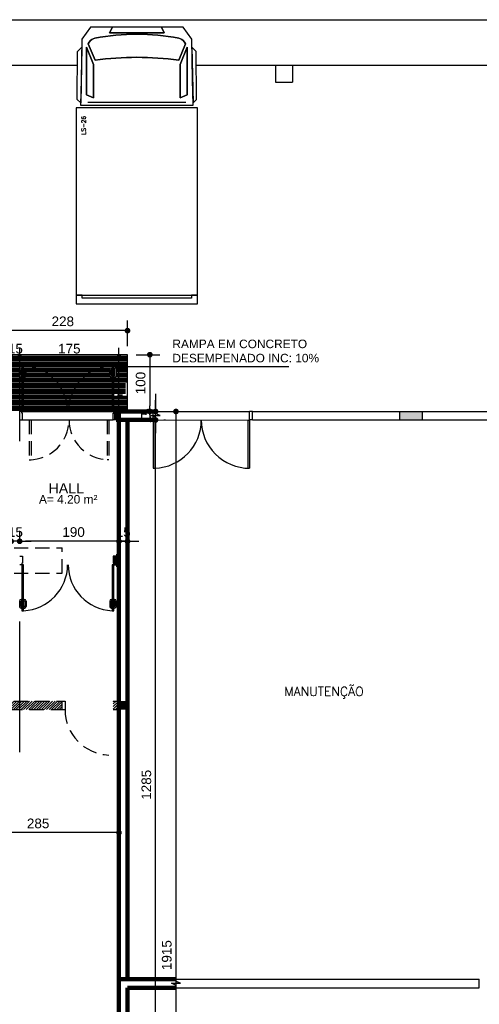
# Model space of a CAD drawing. Header units: metres. Extents: x -44 to 208, y -13 to 238.
# Tile 116 of 154: x 32.45 to 40.55, y 217.96 to 235.3. Entities that reach past the tile are written whole.
import ezdxf

# ---------------------------------------------------------------- set-up
doc = ezdxf.new("R2010")
doc.units = ezdxf.units.M
doc.header["$MEASUREMENT"] = 0
doc.linetypes.add('HIDDEN', pattern=[0.375, 0.25, -0.125])
doc.layers.add('ALV-ALT', color=7, linetype='Continuous', lineweight=90)
for name, color, linetype in [('ALV-CONS', 12, 'Continuous'), ('ALV-DEM', 41, 'HIDDEN'), ('CTA-GER', 35, 'Continuous'), ('ESQ-JAN', 3, 'Continuous'), ('ESQ-POR', 3, 'Continuous'), ('HTC-EST', 253, 'Continuous'), ('NÍVEL', 7, 'Continuous'), ('PAREDES', 4, 'Continuous'), ('PIS-DSN', 40, 'Continuous'), ('TXT-AMB', 25, 'Continuous'), ('TXT-ESP', 40, 'Continuous')]:
    doc.layers.add(name, color=color, linetype=linetype)
doc.styles.add('20--4-0', font='romans.shx', dxfattribs={"height": 0.08})
doc.styles.add('50-30', font='romans.shx', dxfattribs={"height": 0.16})
doc.styles.add('ARIAL', font='arial.ttf')
doc.styles.add('Texto Ambiente 1-50', font='arial.ttf', dxfattribs={"height": 0.12})
doc.styles.add('Texto Cota', font='arial.ttf')
doc.styles.add('Texto Especificacao 1-50', font='arial.ttf', dxfattribs={"height": 0.1})
doc.dimstyles.new('ARQ-1-100', dxfattribs={"dimscale": 0, "dimtxt": 0.17, "dimasz": 0.1, "dimexe": 0.175, "dimexo": 0.15, "dimgap": 0.075, "dimtad": 1, "dimdec": 0, "dimlfac": 100, "dimzin": 1, "dimdsep": 46, "dimtxsty": 'Texto Cota', "dimblk1": 'DOT', "dimblk2": 'DOT', "dimsah": 1, "dimcen": 0.2, "dimclrd": 256, "dimclre": 256, "dimclrt": 15, "dimaunit": 1, "dimazin": 0, "dimtfac": 1.8, "dimtdec": 0, "dimtix": 1, "dimtmove": 2, "dimatfit": 1, "dimldrblk": 'DOT', "dimfxl": 1, "dimtolj": 1, "dimtzin": 4, "dimlwd": -1, "dimarcsym": 0})
doc.dimstyles.new('ARQ-1-50', dxfattribs={"dimscale": 0, "dimtxt": 0.1, "dimasz": 0.07, "dimexe": 0.075, "dimexo": 0.1, "dimgap": 0.035, "dimtad": 1, "dimdec": 0, "dimlfac": 100, "dimzin": 1, "dimdsep": 46, "dimtxsty": 'Texto Cota', "dimblk": 'DOT', "dimcen": 0.1, "dimclrd": 256, "dimclre": 256, "dimclrt": 15, "dimaunit": 1, "dimadec": 0, "dimazin": 0, "dimtfac": 1.8, "dimtdec": 0, "dimtix": 1, "dimtmove": 2, "dimatfit": 1, "dimldrblk": 'DOT', "dimfxl": 1, "dimtolj": 1, "dimtzin": 4, "dimlwd": -1, "dimarcsym": 0})

# ---------------------------------------------------------------- blocks, each defined once
blk = doc.blocks.new('A$C19E358C8')
at = {"layer": 'ALV-DEM'}
h = blk.add_hatch(dxfattribs=at)
h.set_pattern_fill('LINE', color=256, scale=0.01, angle=45)
h.set_pattern_definition([(45, (77.251412, -66.988773), (-0.02245064, 0.02245064), [])])
h.paths.add_polyline_path([(-5.85, -4.95), (-9.85, -4.95), (-9.85, -5.1), (-5.85, -5.1)])
h.paths.add_polyline_path([(-1, -4.95), (-3.35, -4.95), (-3.35, -4.75), (-3.5, -4.75), (-3.5, -4.95), (-4.45, -4.95), (-4.45, -5.1), (-1, -5.1)])
h.paths.add_polyline_path([(-4.7, -4.95), (-4.95, -4.95), (-4.95, -5.1), (-4.7, -5.1)])
h.paths.add_polyline_path([(-3.35, 0), (-3.5, 0), (-3.5, -3.85), (-3.35, -3.85)])
h.paths.add_polyline_path([(0, -4.95), (-0.1, -4.95), (-0.1, -5.1), (0, -5.1)])
h.paths.add_polyline_path([(-8.85, -12.83), (-9.85, -12.83), (-9.85, -12.98), (-8.85, -12.98)])
h.paths.add_polyline_path([(-3.89, -12.83), (-5.39, -12.83), (-5.39, -12.98), (-3.89, -12.98)])
h.paths.add_polyline_path([(0, -12.83), (-0.89, -12.83), (-0.89, -12.98), (-0.89, -12.98), (0, -12.98)])
h.paths.add_polyline_path([(2.5, -13.9), (1.25, -13.9), (1.25, -13.8), (1.1, -13.8), (1.1, -14.15), (1.25, -14.15), (1.25, -14.05), (2.5, -14.05)])
h.paths.add_polyline_path([(1.25, -13), (1.1, -13), (1.1, -13.1), (1.25, -13.1)])
h.paths.add_polyline_path([(2.5, -14.95), (1.25, -14.95), (1.25, -14.85), (1.1, -14.85), (1.1, -15.2), (1.25, -15.2), (1.25, -15.1), (2.5, -15.1)])
h.paths.add_polyline_path([(2.5, -16), (1.25, -16), (1.25, -15.9), (1.1, -15.9), (1.1, -16.15), (2.5, -16.15)])
for p, q in [((-1.58, 0), (-1.58, -0.7)), ((-1.55, 0), (-1.55, -0.7)), ((-0.21, 0), (-0.21, -0.7)), ((-0.18, 0), (-0.18, -0.7)), ((-1.58, -0.7), (-1.55, -0.7)), ((-0.18, -0.7), (-0.21, -0.7)), ((-3.35, -2.25), (-1, -2.25)), ((-1, -2.7), (-1, -2.25)), ((-3.35, -2.7), (-1, -2.7)), ((-3.35, -4.95), (-1, -4.95)), ((-1, -5.1), (-1, -4.95)), ((-1, -4.95), (-0.95, -4.95)), ((-0.95, -4.95), (-0.95, -5.1)), ((-4.95, -5.1), (-1, -5.1)), ((-1, -5.1), (-0.95, -5.1))]:
    blk.add_line(p, q, dxfattribs=at)
for centre, radius, start, end in [((-1.58, 0), 0.7, 270, 0), ((-0.18, 0), 0.7, 180, 270), ((-0.15, -5.1), 0.801, 180, 267.8524)]:
    blk.add_arc(centre, radius, start, end, dxfattribs=at)
blk = doc.blocks.new('PORTA 1.60X2.10 DUPLA')
at = {"layer": 'ESQ-POR'}
for p, q in [((-103.693, 43.276), (-103.643, 43.276)), ((-103.643, 43.276), (-103.643, 43.156)), ((-102.043, 43.276), (-102.043, 43.156)), ((-101.993, 43.276), (-102.043, 43.276)), ((-103.653, 43.126), (-103.693, 43.126)), ((-103.643, 43.156), (-103.653, 43.156)), ((-103.653, 43.156), (-103.653, 43.126)), ((-103.623, 43.126), (-103.653, 43.126)), ((-103.653, 43.126), (-103.653, 42.316)), ((-103.623, 42.316), (-103.623, 43.126)), ((-102.033, 43.126), (-102.063, 43.126)), ((-102.063, 43.126), (-102.063, 42.316)), ((-102.043, 43.156), (-102.033, 43.156)), ((-102.033, 43.156), (-102.033, 43.126)), ((-102.033, 42.316), (-102.033, 43.126)), ((-102.033, 43.126), (-101.993, 43.126)), ((-103.697, 42.487), (-103.697, 42.392)), ((-103.654, 42.517), (-103.667, 42.517)), ((-103.654, 42.492), (-103.662, 42.492)), ((-103.654, 42.492), (-103.654, 42.517)), ((-103.623, 42.517), (-103.61, 42.517)), ((-103.623, 42.492), (-103.623, 42.517)), ((-103.623, 42.492), (-103.615, 42.492)), ((-103.58, 42.487), (-103.58, 42.392)), ((-102.107, 42.487), (-102.107, 42.392)), ((-102.064, 42.517), (-102.077, 42.517)), ((-102.064, 42.492), (-102.072, 42.492)), ((-102.064, 42.492), (-102.064, 42.517)), ((-102.033, 42.492), (-102.033, 42.517)), ((-102.033, 42.517), (-102.02, 42.517)), ((-102.033, 42.492), (-102.025, 42.492)), ((-101.99, 42.487), (-101.99, 42.392)), ((-103.672, 42.482), (-103.672, 42.397)), ((-103.659, 42.362), (-103.667, 42.362)), ((-103.659, 42.387), (-103.662, 42.387)), ((-103.653, 42.4), (-103.659, 42.4)), ((-103.659, 42.4), (-103.659, 42.387)), ((-103.659, 42.349), (-103.659, 42.362)), ((-103.653, 42.349), (-103.659, 42.349)), ((-103.653, 42.316), (-103.623, 42.316)), ((-103.623, 42.4), (-103.617, 42.4)), ((-103.623, 42.349), (-103.618, 42.349)), ((-103.618, 42.387), (-103.615, 42.387)), ((-103.618, 42.349), (-103.618, 42.362)), ((-103.618, 42.362), (-103.61, 42.362)), ((-103.617, 42.4), (-103.617, 42.387)), ((-103.605, 42.482), (-103.605, 42.397)), ((-102.082, 42.482), (-102.082, 42.397)), ((-102.069, 42.362), (-102.077, 42.362)), ((-102.069, 42.387), (-102.072, 42.387)), ((-102.069, 42.4), (-102.069, 42.387)), ((-102.063, 42.4), (-102.069, 42.4)), ((-102.069, 42.349), (-102.069, 42.362)), ((-102.063, 42.349), (-102.069, 42.349)), ((-102.063, 42.316), (-102.033, 42.316)), ((-102.033, 42.4), (-102.027, 42.4)), ((-102.033, 42.349), (-102.028, 42.349)), ((-102.028, 42.387), (-102.025, 42.387)), ((-102.028, 42.362), (-102.02, 42.362)), ((-102.028, 42.349), (-102.028, 42.362)), ((-102.027, 42.4), (-102.027, 42.387)), ((-102.015, 42.482), (-102.015, 42.397))]:
    blk.add_line(p, q, dxfattribs=at)
for centre, radius, start, end in [((-103.666, 43.134), 0.818, 272.9903, 359.4982), ((-102.025, 43.129), 0.813, 180.1631, 267.3058), ((-103.667, 42.487), 0.03, 90, 180), ((-103.662, 42.482), 0.01, 90, 180), ((-103.615, 42.482), 0.01, 0, 90), ((-103.61, 42.487), 0.03, 0, 90), ((-102.077, 42.487), 0.03, 90, 180), ((-102.072, 42.482), 0.01, 90, 180), ((-102.025, 42.482), 0.01, 0, 90), ((-102.02, 42.487), 0.03, 0, 90), ((-103.667, 42.392), 0.03, 180, 270), ((-103.662, 42.397), 0.01, 180, 270), ((-103.615, 42.397), 0.01, 270, 0), ((-103.61, 42.392), 0.03, 270, 0), ((-102.077, 42.392), 0.03, 180, 270), ((-102.072, 42.397), 0.01, 180, 270), ((-102.025, 42.397), 0.01, 270, 0), ((-102.02, 42.392), 0.03, 270, 0)]:
    blk.add_arc(centre, radius, start, end, dxfattribs=at)
blk = doc.blocks.new('_DOT')
at = {"color": 0, "linetype": 'ByBlock'}
blk.add_line((-0.5, 0), (-1, 0), dxfattribs=at)
at = {"color": 0, "linetype": 'ByBlock', "const_width": 0.5}
blk.add_lwpolyline([(-0.25, 0, 1), (0.25, 0, 1)], format="xyb", close=True, dxfattribs=at)
blk = doc.blocks.new('*D4298')
at = {"layer": 'CTA-GER', "lineweight": -2, "transparency": 16777216}
for p, q in [((34.202, 226.005), (34.202, 226.293)), ((34.352, 226.268), (34.352, 226.293))]:
    blk.add_line(p, q, dxfattribs=at)
at = {"layer": 'CTA-GER', "transparency": 16777216}
for p, q in [((34.102, 226.118), (34.002, 226.118)), ((34.202, 226.118), (34.352, 226.118)), ((34.452, 226.118), (34.552, 226.118))]:
    blk.add_line(p, q, dxfattribs=at)
at = {"layer": 'Defpoints', "color": 0, "transparency": 16777216}
for p in [(34.352, 226.118), (34.352, 226.118), (34.202, 225.855)]:
    blk.add_point(p, dxfattribs=at)
at = {"layer": 'CTA-GER', "transparency": 16777216, "xscale": 0.1, "yscale": 0.1, "zscale": 0.1}
blk.add_blockref('_DOT', (34.202, 226.118), dxfattribs=at)
at = {"layer": 'CTA-GER', "transparency": 16777216, "xscale": 0.1, "yscale": 0.1, "zscale": 0.1, "rotation": 180}
blk.add_blockref('_DOT', (34.352, 226.118), dxfattribs=at)
at = {"layer": 'CTA-GER', "color": 15, "transparency": 16777216, "insert": (34.277, 226.28), "char_height": 0.17, "attachment_point": 5, "style": 'Texto Cota'}
blk.add_mtext('\\A1;15', dxfattribs=at)
blk = doc.blocks.new('*D4284')
at = {"layer": 'CTA-GER', "lineweight": -2, "transparency": 16777216}
for p, q in [((32.452, 226.08), (32.452, 226.293)), ((34.352, 226.268), (34.352, 226.293))]:
    blk.add_line(p, q, dxfattribs=at)
at = {"layer": 'CTA-GER', "transparency": 16777216}
blk.add_line((34.252, 226.118), (32.552, 226.118), dxfattribs=at)
at = {"layer": 'Defpoints', "color": 0, "transparency": 16777216}
for p in [(32.452, 226.118), (34.352, 226.118), (32.452, 225.93)]:
    blk.add_point(p, dxfattribs=at)
at = {"layer": 'CTA-GER', "transparency": 16777216, "xscale": 0.1, "yscale": 0.1, "zscale": 0.1, "rotation": 180}
blk.add_blockref('_DOT', (32.452, 226.118), dxfattribs=at)
at = {"layer": 'CTA-GER', "transparency": 16777216, "xscale": 0.1, "yscale": 0.1, "zscale": 0.1}
blk.add_blockref('_DOT', (34.352, 226.118), dxfattribs=at)
at = {"layer": 'CTA-GER', "color": 15, "transparency": 16777216, "insert": (33.402, 226.28), "char_height": 0.17, "attachment_point": 5, "style": 'Texto Cota'}
blk.add_mtext('\\A1;190', dxfattribs=at)
blk = doc.blocks.new('*D4285')
at = {"layer": 'CTA-GER', "lineweight": -2, "transparency": 16777216}
for p, q in [((32.302, 226.075), (32.302, 226.293)), ((32.452, 226.08), (32.452, 226.293))]:
    blk.add_line(p, q, dxfattribs=at)
at = {"layer": 'CTA-GER', "transparency": 16777216}
for p, q in [((32.202, 226.118), (32.102, 226.118)), ((32.452, 226.118), (32.302, 226.118)), ((32.552, 226.118), (32.652, 226.118))]:
    blk.add_line(p, q, dxfattribs=at)
at = {"layer": 'Defpoints', "color": 0, "transparency": 16777216}
for p in [(32.302, 226.118), (32.302, 225.925), (32.452, 225.93)]:
    blk.add_point(p, dxfattribs=at)
at = {"layer": 'CTA-GER', "transparency": 16777216, "xscale": 0.1, "yscale": 0.1, "zscale": 0.1}
blk.add_blockref('_DOT', (32.302, 226.118), dxfattribs=at)
at = {"layer": 'CTA-GER', "transparency": 16777216, "xscale": 0.1, "yscale": 0.1, "zscale": 0.1, "rotation": 180}
blk.add_blockref('_DOT', (32.452, 226.118), dxfattribs=at)
at = {"layer": 'CTA-GER', "color": 15, "transparency": 16777216, "insert": (32.377, 226.28), "char_height": 0.17, "attachment_point": 5, "style": 'Texto Cota'}
blk.add_mtext('\\A1;15', dxfattribs=at)
blk = doc.blocks.new('*D4327')
at = {"layer": 'CTA-GER', "lineweight": -2, "transparency": 16777216}
for p, q in [((34.99, 228.255), (35.022, 228.255)), ((34.905, 215.405), (34.672, 215.405))]:
    blk.add_line(p, q, dxfattribs=at)
at = {"layer": 'CTA-GER', "transparency": 16777216}
blk.add_line((34.847, 215.505), (34.847, 228.155), dxfattribs=at)
at = {"layer": 'Defpoints', "color": 0, "transparency": 16777216}
for p in [(34.84, 228.255), (34.847, 228.255), (35.055, 215.405)]:
    blk.add_point(p, dxfattribs=at)
at = {"layer": 'CTA-GER', "transparency": 16777216, "xscale": 0.1, "yscale": 0.1, "zscale": 0.1}
for p, rotation in [((34.847, 228.255), 90), ((34.847, 215.405), 270)]:
    blk.add_blockref('_DOT', p, dxfattribs=dict(at, rotation=rotation))
at = {"layer": 'CTA-GER', "color": 15, "transparency": 16777216, "insert": (34.685, 221.83), "char_height": 0.17, "attachment_point": 5, "rotation": 90, "style": 'Texto Cota'}
blk.add_mtext('\\A1;1285', dxfattribs=at)
blk = doc.blocks.new('*D4328')
at = {"layer": 'CTA-GER', "transparency": 16777216}
for p, q in [((34.847, 228.505), (34.847, 228.605)), ((34.847, 228.255), (34.847, 228.405)), ((34.847, 228.155), (34.847, 228.055))]:
    blk.add_line(p, q, dxfattribs=at)
at = {"layer": 'CTA-GER', "lineweight": -2, "transparency": 16777216}
for p, q in [((34.99, 228.405), (35.022, 228.405)), ((34.99, 228.255), (35.022, 228.255))]:
    blk.add_line(p, q, dxfattribs=at)
at = {"layer": 'Defpoints', "color": 0, "transparency": 16777216}
for p in [(34.84, 228.405), (34.847, 228.405), (34.84, 228.255)]:
    blk.add_point(p, dxfattribs=at)
at = {"layer": 'CTA-GER', "transparency": 16777216, "xscale": 0.1, "yscale": 0.1, "zscale": 0.1}
for p, rotation in [((34.847, 228.405), 270), ((34.847, 228.255), 90)]:
    blk.add_blockref('_DOT', p, dxfattribs=dict(at, rotation=rotation))
at = {"layer": 'CTA-GER', "color": 15, "transparency": 16777216, "insert": (34.685, 228.33), "char_height": 0.17, "attachment_point": 5, "rotation": 90, "style": 'Texto Cota'}
blk.add_mtext('\\A1;15', dxfattribs=at)
blk = doc.blocks.new('*D4286')
at = {"layer": 'CTA-GER', "lineweight": -2, "transparency": 16777216}
for p, q in [((34.997, 228.405), (35.381, 228.405)), ((34.997, 209.255), (35.381, 209.255))]:
    blk.add_line(p, q, dxfattribs=at)
at = {"layer": 'CTA-GER', "transparency": 16777216}
blk.add_line((35.206, 228.305), (35.206, 209.355), dxfattribs=at)
at = {"layer": 'Defpoints', "color": 0, "transparency": 16777216}
for p in [(34.847, 228.405), (34.847, 209.255), (35.206, 209.255)]:
    blk.add_point(p, dxfattribs=at)
at = {"layer": 'CTA-GER', "transparency": 16777216, "xscale": 0.1, "yscale": 0.1, "zscale": 0.1}
for p, rotation in [((35.206, 228.405), 90), ((35.206, 209.255), 270)]:
    blk.add_blockref('_DOT', p, dxfattribs=dict(at, rotation=rotation))
at = {"layer": 'CTA-GER', "color": 15, "transparency": 16777216, "insert": (35.044, 218.83), "char_height": 0.17, "attachment_point": 5, "rotation": 90, "style": 'Texto Cota'}
blk.add_mtext('\\A1;1915', dxfattribs=at)
blk = doc.blocks.new('*D4329')
at = {"layer": 'CTA-GER', "lineweight": -2, "transparency": 16777216}
for p, q in [((31.352, 220.855), (31.352, 221.162)), ((34.202, 220.83), (34.202, 221.162))]:
    blk.add_line(p, q, dxfattribs=at)
at = {"layer": 'CTA-GER', "transparency": 16777216}
blk.add_line((34.102, 220.987), (31.452, 220.987), dxfattribs=at)
at = {"layer": 'Defpoints', "color": 0, "transparency": 16777216}
for p in [(31.352, 220.987), (31.352, 220.705), (34.202, 220.68)]:
    blk.add_point(p, dxfattribs=at)
at = {"layer": 'CTA-GER', "transparency": 16777216, "xscale": 0.1, "yscale": 0.1, "zscale": 0.1, "rotation": 180}
blk.add_blockref('_DOT', (31.352, 220.987), dxfattribs=at)
at = {"layer": 'CTA-GER', "transparency": 16777216, "xscale": 0.1, "yscale": 0.1, "zscale": 0.1}
blk.add_blockref('_DOT', (34.202, 220.987), dxfattribs=at)
at = {"layer": 'CTA-GER', "color": 15, "transparency": 16777216, "insert": (32.777, 221.149), "char_height": 0.17, "attachment_point": 5, "style": 'Texto Cota'}
blk.add_mtext('\\A1;285', dxfattribs=at)
blk = doc.blocks.new('ENTORNO')
at = {"layer": 'HTC-EST'}
blk.add_hatch(color=256, dxfattribs=at).paths.add_polyline_path([(115.109, -4.259), (115.109, -4.409), (115.509, -4.409), (115.509, -4.259)])
for p, q in [((93.359, 2.641), (132.809, 2.641)), ((108.029, 1.841), (109.428, 1.841)), ((111.52, 1.841), (132.759, 1.841)), ((112.919, 1.841), (113.219, 1.841)), ((112.919, 1.841), (112.919, 1.541)), ((113.219, 1.841), (113.219, 1.541)), ((112.919, 1.541), (113.219, 1.541)), ((109.61, 1.189), (111.338, 1.189)), ((110.709, -4.409), (110.709, -4.259)), ((110.709, -4.259), (110.759, -4.259)), ((110.759, -4.259), (112.459, -4.259)), ((110.759, -4.409), (110.759, -4.259)), ((112.459, -4.409), (112.459, -4.259)), ((112.509, -4.259), (112.459, -4.259)), ((112.509, -4.259), (119.609, -4.259)), ((112.509, -4.409), (112.509, -4.259)), ((115.109, -4.409), (115.109, -4.259)), ((115.509, -4.409), (115.509, -4.259)), ((110.709, -4.409), (110.759, -4.409)), ((110.759, -4.409), (110.789, -4.409)), ((110.759, -4.409), (110.759, -5.259)), ((110.789, -4.409), (112.459, -4.41)), ((110.789, -4.409), (110.789, -5.259)), ((112.429, -4.41), (112.459, -4.41)), ((112.429, -4.41), (112.429, -5.26)), ((112.509, -4.409), (112.459, -4.409)), ((112.459, -4.41), (112.459, -5.26)), ((112.509, -4.409), (117.709, -4.409)), ((114.527, -4.409), (114.677, -4.409)), ((110.759, -5.259), (110.789, -5.259)), ((112.429, -5.26), (112.459, -5.26)), ((110.159, -14.259), (116.509, -14.259)), ((116.509, -14.409), (116.509, -14.259)), ((110.309, -14.409), (116.509, -14.409))]:
    blk.add_line(p, q, dxfattribs=at)
for points in [[(111.465, 1.138), (111.455, 1.585), (111.441, 2.292), (111.441, 2.296), (111.289, 2.51), (110.906, 2.51), (110.957, 2.41), (109.991, 2.41), (110.042, 2.51), (109.659, 2.51), (109.507, 2.296), (109.507, 2.292), (109.493, 1.585), (109.483, 1.138)], [(110.957, 2.41), (110.906, 2.51), (110.474, 2.51), (110.042, 2.51), (109.991, 2.41)], [(109.424, 1.236), (109.43, 2.081), (109.504, 2.155), (109.484, 1.176)], [(109.712, 1.265), (109.712, 1.851), (109.585, 2.156), (109.585, 1.316)], [(109.585, 2.156), (109.712, 1.851), (109.712, 1.265), (109.585, 1.316)], [(111.363, 1.316), (111.363, 2.156), (111.236, 1.851), (111.236, 1.265)], [(111.363, 2.156), (111.363, 1.316), (111.236, 1.265), (111.236, 1.851)], [(111.524, 1.236), (111.518, 2.081), (111.444, 2.155), (111.464, 1.176)], [(111.541, -2.213), (111.541, 1.087), (109.407, 1.087), (109.407, -2.213)], [(111.541, -2.365), (111.541, -2.213), (111.49, -2.213), (111.439, -2.213), (111.439, -2.263), (109.509, -2.263), (109.509, -2.213), (109.458, -2.213), (109.407, -2.213), (109.407, -2.365)]]:
    blk.add_lwpolyline(points, close=True, dxfattribs=at)
for points in [[(111.211, 1.927), (111.333, 2.213), (111.312, 2.247, 0.206787), (111.212, 2.315, 0.094486), (109.736, 2.315, 0.206787), (109.636, 2.247), (109.615, 2.213), (109.737, 1.927, -0.068966)], [(109.736, 2.315, -0.094486), (111.212, 2.315, -0.206787), (111.312, 2.247), (111.333, 2.213), (111.211, 1.927, 0.068966), (109.737, 1.927), (109.615, 2.213), (109.636, 2.247, -0.206787)]]:
    blk.add_lwpolyline(points, format="xyb", close=True, dxfattribs=at)
for centre, radius, start, end in [((110.759, -4.409), 0.851, 272.0198, 0), ((112.459, -4.41), 0.849, 179.9547, 270)]:
    blk.add_arc(centre, radius, start, end, dxfattribs=at)
at = {"layer": 'HTC-EST', "style": '20--4-0', "text_generation_flag": 6}
blk.add_text('LS-26', height=0.075, rotation=270, dxfattribs=at).set_placement((109.573, 0.614))
at = {"layer": 'HTC-EST', "style": '50-30'}
blk.add_text('MANUTENÇÃO', height=0.16, dxfattribs=at).set_placement((113.073, -9.27))
blk = doc.blocks.new('*D4434')
at = {"layer": 'CTA-GER', "lineweight": -2, "transparency": 16777216}
for p, q in [((32.452, 227.88), (32.452, 229.523)), ((34.202, 227.989), (34.202, 229.523))]:
    blk.add_line(p, q, dxfattribs=at)
at = {"layer": 'CTA-GER', "transparency": 16777216}
blk.add_line((34.102, 229.348), (32.552, 229.348), dxfattribs=at)
at = {"layer": 'Defpoints', "color": 0, "transparency": 16777216}
for p in [(32.452, 229.348), (32.452, 227.73), (34.202, 227.839)]:
    blk.add_point(p, dxfattribs=at)
at = {"layer": 'CTA-GER', "transparency": 16777216, "xscale": 0.1, "yscale": 0.1, "zscale": 0.1, "rotation": 180}
blk.add_blockref('_DOT', (32.452, 229.348), dxfattribs=at)
at = {"layer": 'CTA-GER', "transparency": 16777216, "xscale": 0.1, "yscale": 0.1, "zscale": 0.1}
blk.add_blockref('_DOT', (34.202, 229.348), dxfattribs=at)
at = {"layer": 'CTA-GER', "color": 15, "transparency": 16777216, "insert": (33.327, 229.51), "char_height": 0.17, "attachment_point": 5, "style": 'Texto Cota'}
blk.add_mtext('\\A1;175', dxfattribs=at)
blk = doc.blocks.new('*D4435')
at = {"layer": 'CTA-GER', "lineweight": -2, "transparency": 16777216}
for p, q in [((32.302, 227.959), (32.302, 229.523)), ((32.452, 227.88), (32.452, 229.523))]:
    blk.add_line(p, q, dxfattribs=at)
at = {"layer": 'CTA-GER', "transparency": 16777216}
for p, q in [((32.202, 229.348), (32.102, 229.348)), ((32.452, 229.348), (32.302, 229.348)), ((32.552, 229.348), (32.652, 229.348))]:
    blk.add_line(p, q, dxfattribs=at)
at = {"layer": 'Defpoints', "color": 0, "transparency": 16777216}
for p in [(32.302, 229.348), (32.302, 227.809), (32.452, 227.73)]:
    blk.add_point(p, dxfattribs=at)
at = {"layer": 'CTA-GER', "transparency": 16777216, "xscale": 0.1, "yscale": 0.1, "zscale": 0.1}
blk.add_blockref('_DOT', (32.302, 229.348), dxfattribs=at)
at = {"layer": 'CTA-GER', "transparency": 16777216, "xscale": 0.1, "yscale": 0.1, "zscale": 0.1, "rotation": 180}
blk.add_blockref('_DOT', (32.452, 229.348), dxfattribs=at)
at = {"layer": 'CTA-GER', "color": 15, "transparency": 16777216, "insert": (32.377, 229.51), "char_height": 0.17, "attachment_point": 5, "style": 'Texto Cota'}
blk.add_mtext('\\A1;15', dxfattribs=at)
blk = doc.blocks.new('*D4468')
at = {"layer": 'CTA-GER', "lineweight": -2, "transparency": 16777216}
for p, q in [((34.502, 229.405), (34.921, 229.405)), ((34.502, 228.405), (34.921, 228.405))]:
    blk.add_line(p, q, dxfattribs=at)
at = {"layer": 'CTA-GER', "transparency": 16777216}
blk.add_line((34.746, 229.305), (34.746, 228.505), dxfattribs=at)
at = {"layer": 'Defpoints', "color": 0, "transparency": 16777216}
for p in [(34.352, 229.405), (34.352, 228.405), (34.746, 228.405)]:
    blk.add_point(p, dxfattribs=at)
at = {"layer": 'CTA-GER', "transparency": 16777216, "xscale": 0.1, "yscale": 0.1, "zscale": 0.1}
for p, rotation in [((34.746, 229.405), 90), ((34.746, 228.405), 270)]:
    blk.add_blockref('_DOT', p, dxfattribs=dict(at, rotation=rotation))
at = {"layer": 'CTA-GER', "color": 15, "transparency": 16777216, "insert": (34.584, 228.905), "char_height": 0.17, "attachment_point": 5, "rotation": 90, "style": 'Texto Cota'}
blk.add_mtext('\\A1;100', dxfattribs=at)
blk = doc.blocks.new('*D4469')
at = {"layer": 'CTA-GER', "lineweight": -2, "transparency": 16777216}
for p, q in [((32.072, 229.555), (32.072, 230.004)), ((34.352, 229.555), (34.352, 230.004))]:
    blk.add_line(p, q, dxfattribs=at)
at = {"layer": 'CTA-GER', "transparency": 16777216}
blk.add_line((34.252, 229.829), (32.172, 229.829), dxfattribs=at)
at = {"layer": 'Defpoints', "color": 0, "transparency": 16777216}
for p in [(32.072, 229.829), (32.072, 229.405), (34.352, 229.405)]:
    blk.add_point(p, dxfattribs=at)
at = {"layer": 'CTA-GER', "transparency": 16777216, "xscale": 0.1, "yscale": 0.1, "zscale": 0.1, "rotation": 180}
blk.add_blockref('_DOT', (32.072, 229.829), dxfattribs=at)
at = {"layer": 'CTA-GER', "transparency": 16777216, "xscale": 0.1, "yscale": 0.1, "zscale": 0.1}
blk.add_blockref('_DOT', (34.352, 229.829), dxfattribs=at)
at = {"layer": 'CTA-GER', "color": 15, "transparency": 16777216, "insert": (33.212, 229.991), "char_height": 0.17, "attachment_point": 5, "style": 'Texto Cota'}
blk.add_mtext('\\A1;228', dxfattribs=at)

msp = doc.modelspace()

# ---------------------------------------------------------------- hatches: boundary and pattern name
at = {"layer": 'ALV-CONS', "linetype": 'ByBlock'}
h = msp.add_hatch(dxfattribs=at)
h.set_pattern_fill('LINE', color=256, scale=0.2)
edge = h.paths.add_edge_path()
edge.add_line((34.082, 229.215), (34.112, 229.215))
edge.add_line((34.112, 229.215), (34.112, 229.182))
edge.add_line((34.112, 229.182), (34.118, 229.182))
edge.add_line((34.118, 229.182), (34.118, 229.169))
edge.add_line((34.118, 229.169), (34.125, 229.169))
edge.add_arc((34.125, 229.139), 0.03, 0, 90, ccw=False)
edge.add_line((34.155, 229.139), (34.155, 229.044))
edge.add_arc((34.125, 229.044), 0.03, -90, 0, ccw=False)
edge.add_line((34.125, 229.014), (34.112, 229.014))
edge.add_line((34.112, 229.014), (34.112, 228.405))
edge.add_line((34.112, 228.405), (34.152, 228.405))
edge.add_line((34.152, 228.405), (34.352, 228.405))
edge.add_line((34.352, 228.405), (34.352, 229.405))
edge.add_line((34.352, 229.405), (32.072, 229.405))
edge.add_line((32.072, 229.405), (32.072, 228.405))
edge.add_line((32.072, 228.405), (32.452, 228.405))
edge.add_line((32.452, 228.405), (32.492, 228.405))
edge.add_line((32.492, 228.405), (32.492, 229.014))
edge.add_line((32.492, 229.014), (32.479, 229.014))
edge.add_arc((32.479, 229.044), 0.03, 180, 270, ccw=False)
edge.add_line((32.449, 229.044), (32.449, 229.139))
edge.add_arc((32.479, 229.139), 0.03, 90, 180, ccw=False)
edge.add_line((32.479, 229.169), (32.486, 229.169))
edge.add_line((32.486, 229.169), (32.486, 229.182))
edge.add_line((32.486, 229.182), (32.492, 229.182))
edge.add_line((32.492, 229.182), (32.492, 229.215))
edge.add_line((32.492, 229.215), (32.522, 228.405))
edge.add_arc((32.909, 219.699), 8.715, 87.4516, 92.5484, ccw=False)
edge.add_line((33.297, 228.405), (33.306, 228.405))
edge.add_arc((34.125, 228.398), 0.818, 92.9903, 179.4982, ccw=False)
edge = h.paths.add_edge_path(flags=16)
edge.add_line((34.082, 229.014), (34.069, 229.014))
edge.add_arc((34.069, 229.044), 0.03, 180, 270, ccw=False)
edge.add_line((34.039, 229.044), (34.039, 229.139))
edge.add_arc((34.069, 229.139), 0.03, 90, 180, ccw=False)
edge.add_line((34.069, 229.169), (34.076, 229.169))
edge.add_line((34.076, 229.169), (34.076, 229.182))
edge.add_line((34.076, 229.182), (34.082, 229.182))
edge.add_line((34.082, 229.182), (34.082, 229.215))
edge.add_arc((34.125, 228.398), 0.818, 92.9903, 179.4982)
edge.add_line((33.306, 228.405), (34.082, 228.405))
edge.add_line((34.082, 228.405), (34.082, 229.014))
edge = h.paths.add_edge_path(flags=0)
edge.add_arc((33.696, 228.687), 0.1, 0, 360)
h.paths.add_polyline_path([(34.112, 228.707), (34.352, 228.696), (34.352, 228.902), (34.112, 228.913)], flags=17)
h.paths.add_polyline_path([(34.113, 228.696), (34.315, 228.709), (34.315, 228.915), (34.113, 228.902)], flags=16)
h.paths.add_polyline_path([(32.159, 228.696), (32.186, 228.709), (32.186, 228.915), (32.159, 228.902)], flags=16)
h.paths.add_polyline_path([(33.594, 228.626), (33.793, 228.626), (33.793, 228.764), (33.594, 228.764)], flags=0)
at = {"layer": 'ALV-CONS'}
h = msp.add_hatch(dxfattribs=at)
h.set_pattern_fill('LINE', color=256, scale=0.005, angle=45)
h.set_pattern_definition([(45, (111.453401, 161.26616), (-0.0112253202, 0.0112253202), [])])
h.paths.add_polyline_path([(34.202, 225.855), (34.152, 225.855), (34.152, 225.705), (34.202, 225.705)])
at = {"layer": 'HTC-EST'}
msp.add_hatch(color=256, dxfattribs=at).paths.add_polyline_path([(34.352, 223.155), (34.352, 223.305), (34.202, 223.305), (34.202, 223.155)])

# ---------------------------------------------------------------- linework, layer by layer
at = {"layer": 'ALV-ALT'}
for p, q in [((34.152, 228.405), (34.152, 228.255)), ((34.152, 228.405), (34.852, 228.405)), ((34.202, 225.855), (34.202, 228.405)), ((34.152, 228.255), (34.852, 228.255)), ((34.352, 218.405), (34.352, 228.255)), ((34.152, 225.855), (34.152, 225.705)), ((34.202, 225.855), (34.152, 225.855)), ((34.202, 215.505), (34.202, 225.855)), ((34.152, 225.705), (34.202, 225.705)), ((34.202, 218.405), (35.209, 218.405)), ((34.352, 218.255), (35.209, 218.255)), ((34.352, 215.405), (34.352, 218.255))]:
    msp.add_line(p, q, dxfattribs=at)
at = {"layer": 'ALV-DEM'}
for p, q in [((34.102, 223.305), (34.202, 223.305)), ((34.102, 223.155), (34.202, 223.155))]:
    msp.add_line(p, q, dxfattribs=at)
at = {"layer": 'ESQ-JAN'}
msp.add_line((32.452, 222.405), (32.452, 224.705), dxfattribs=at)
at = {"layer": 'NÍVEL'}
for p, q in [((32.522, 228.405), (34.112, 228.405)), ((32.502, 228.255), (34.102, 228.255))]:
    msp.add_line(p, q, dxfattribs=at)
at = {"layer": 'PAREDES'}
msp.add_line((34.602, 228.255), (34.602, 228.405), dxfattribs=at)
at = {"layer": 'PIS-DSN'}
for points in [[(34.352, 228.405), (34.352, 229.405), (32.072, 229.405)], [(34.851, 228.022), (34.851, 228.296), (34.772, 228.334), (34.93, 228.334), (34.851, 228.366), (34.851, 228.714)], [(35.207, 218.022), (35.207, 218.296), (35.128, 218.334), (35.287, 218.334), (35.207, 218.366), (35.207, 218.714)]]:
    msp.add_lwpolyline(points, dxfattribs=at)

# ---------------------------------------------------------------- block references
msp.add_blockref('ENTORNO', (-75.957, 232.664))
at = {"layer": 'ALV-DEM'}
msp.add_blockref('A$C19E358C8', (34.202, 228.255), dxfattribs=at)
at = {"layer": 'ESQ-POR', "rotation": 180}
msp.add_blockref('PORTA 1.60X2.10 DUPLA', (-69.541, 271.531), dxfattribs=at)
at = {"layer": 'ESQ-POR'}
msp.add_blockref('PORTA 1.60X2.10 DUPLA', (136.145, 182.579), dxfattribs=at)

# ---------------------------------------------------------------- texts
at = {"layer": 'TXT-AMB', "insert": (32.959, 227.141), "char_height": 0.18, "width": 4.33081, "attachment_point": 1, "style": 'Texto Ambiente 1-50'}
msp.add_mtext('HALL ', dxfattribs=at)
at = {"layer": 'TXT-ESP', "style": 'Texto Especificacao 1-50'}
msp.add_text('A= 4.20 m²', height=0.15, dxfattribs=at).set_placement((32.792, 226.783))
at = {"layer": 'TXT-ESP', "insert": (35.143, 229.67), "char_height": 0.15, "width": 3.18535, "attachment_point": 1, "style": 'ARIAL'}
msp.add_mtext('RAMPA EM CONCRETO DESEMPENADO INC: 10%', dxfattribs=at)

# ---------------------------------------------------------------- dimensions: what is measured, and where the dimension line sits
at = {"layer": 'CTA-GER'}
for base, p1, p2, picture, middle in [((32.072, 229.829), (34.352, 229.405), (32.072, 229.405), '*D4469', (33.212, 229.991)), ((32.302, 229.348), (32.452, 227.73), (32.302, 227.809), '*D4435', (32.377, 229.51)), ((32.452, 229.348), (34.202, 227.839), (32.452, 227.73), '*D4434', (33.327, 229.51)), ((32.302, 226.118), (32.452, 225.93), (32.302, 225.925), '*D4285', (32.377, 226.28)), ((32.452, 226.118), (34.352, 226.118), (32.452, 225.93), '*D4284', (33.402, 226.28)), ((34.352, 226.118), (34.202, 225.855), (34.352, 226.118), '*D4298', (34.277, 226.28)), ((31.352, 220.987), (34.202, 220.68), (31.352, 220.705), '*D4329', (32.777, 221.149))]:
    dim = msp.add_linear_dim(base=base, p1=p1, p2=p2, dimstyle='ARQ-1-100', override={"dimscale": 1}, dxfattribs=at)
    dim.commit()
    dim.dimension.update_dxf_attribs({"geometry": picture, "text_midpoint": middle})
for base, p1, p2, picture, middle in [((34.746, 228.405), (34.352, 229.405), (34.352, 228.405), '*D4468', (34.584, 228.905)), ((34.847, 228.405), (34.84, 228.255), (34.84, 228.405), '*D4328', (34.685, 228.33)), ((35.206, 209.255), (34.847, 228.405), (34.847, 209.255), '*D4286', (35.044, 218.83)), ((34.847, 228.255), (35.055, 215.405), (34.84, 228.255), '*D4327', (34.685, 221.83))]:
    dim = msp.add_linear_dim(base=base, p1=p1, p2=p2, angle=90, dimstyle='ARQ-1-100', override={"dimscale": 1}, dxfattribs=at)
    dim.commit()
    dim.dimension.update_dxf_attribs({"geometry": picture, "text_midpoint": middle})

# ---------------------------------------------------------------- leaders
msp.add_leader([(34.162, 229.197), (35.16, 229.197), (37.197, 229.197)], dimstyle='ARQ-1-50', override={"dimscale": 1}, dxfattribs=at)

doc.saveas('drawing.dxf')
